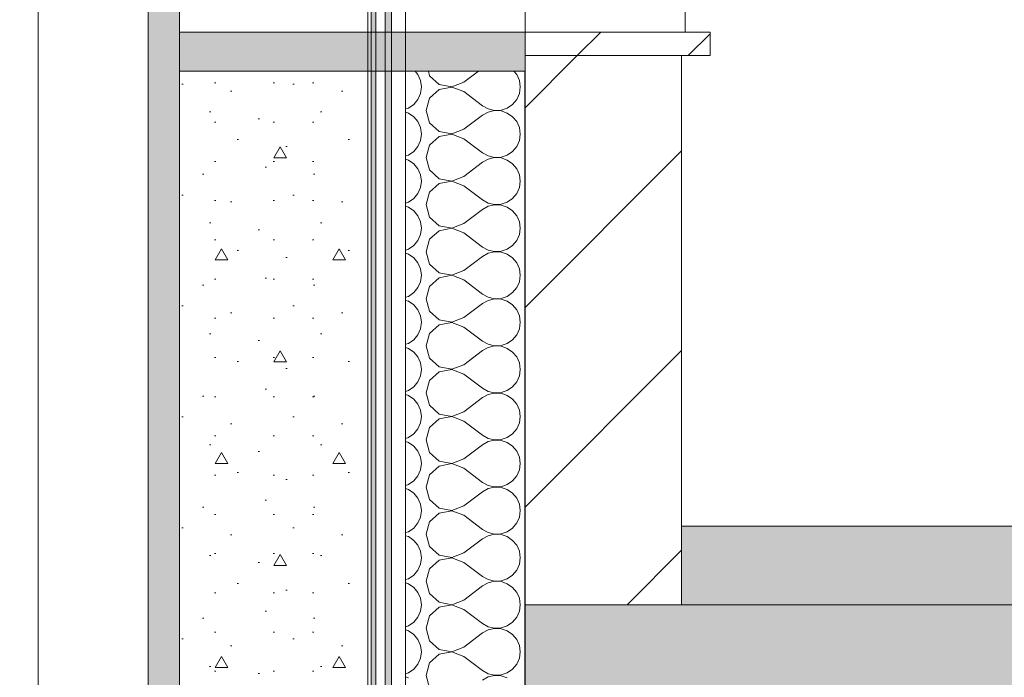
# Model space of a CAD drawing. Header units: millimetres. Extents: x -7244646 to -5701154, y 5723682 to 6071635.
# Tile 156 of 256: x -6402454 to -6401200, y 5781467 to 5782305. Entities that reach past the tile are written whole.
import ezdxf

# ---------------------------------------------------------------- set-up
doc = ezdxf.new("R2010")
doc.units = ezdxf.units.MM
doc.header["$MEASUREMENT"] = 0
doc.set_wipeout_variables(frame=1)
doc.linetypes.add('Wipeout_Contour', pattern=[1000, 0, -1000])
for name, color, linetype, lineweight in [('0_Ном._пера__1', 7, 'Continuous', 0), ('0_Ном._пера__120', 7, 'Continuous', 0), ('0_Ном._пера__141', 7, 'Continuous', 5), ('0_Ном._пера__2', 8, 'Continuous', 15), ('0_Ном._пера__21', 7, 'Continuous', 5), ('АР-Чертеж-Размеры.АР_Ном._пера__1', 7, 'Continuous', 0)]:
    doc.layers.add(name, color=color, linetype=linetype, lineweight=lineweight)
doc.layers.add('0_Ном._пера__166', color=7, linetype='Continuous', lineweight=5, true_color=0x97cbff)
doc.layers.add('АР-Чертеж-Размеры.АР', color=7, linetype='Continuous')
doc.styles.add('РЎР“Р•РќР•Р\xa0Р\x98Р\xa0_РЎРўР\x98Р›Р¬_2', font='arial.ttf')
doc.dimstyles.new('СГЕНЕРИР_СТИЛЬ__1', dxfattribs={"dimtxt": 500, "dimasz": 237.5, "dimexe": 0.18, "dimexo": 43263.067461, "dimgap": 0, "dimtad": 1, "dimlfac": 0.001, "dimzin": 0, "dimdsep": 46, "dimtxsty": 'РЎР“Р•РќР•Р\xa0Р\x98Р\xa0_РЎРўР\x98Р›Р¬_2', "dimblk": 'ARROWHEAD_6', "dimblk1": 'ARROWHEAD_6', "dimblk2": 'ARROWHEAD_6', "dimcen": 0.09, "dimclrd": 7, "dimclre": 7, "dimclrt": 7, "dimadec": 0, "dimazin": 0, "dimtfac": 1, "dimtdec": 4, "dimtmove": 2, "dimatfit": 3, "dimfxl": 1, "dimtolj": 1, "dimtzin": 0, "dimarcsym": 0})
doc.dimstyles.new('СГЕНЕРИР_СТИЛЬ__4', dxfattribs={"dimtxt": 270.000005, "dimasz": 237.5, "dimexe": 0.18, "dimexo": 300000, "dimgap": 0, "dimtad": 1, "dimlfac": 0.001, "dimzin": 0, "dimdsep": 46, "dimtxsty": 'РЎР“Р•РќР•Р\xa0Р\x98Р\xa0_РЎРўР\x98Р›Р¬_2', "dimblk": 'ARROWHEAD_6', "dimblk1": 'ARROWHEAD_6', "dimblk2": 'ARROWHEAD_6', "dimcen": 0.09, "dimclrd": 7, "dimclre": 7, "dimclrt": 7, "dimadec": 0, "dimazin": 0, "dimtfac": 1, "dimtdec": 4, "dimtmove": 0, "dimatfit": 3, "dimfxl": 1, "dimtolj": 1, "dimtzin": 0, "dimarcsym": 0})
doc.dimstyles.new('СГЕНЕРИР_СТИЛЬ__5', dxfattribs={"dimtxt": 500, "dimasz": 237.5, "dimexe": 0.18, "dimexo": 300000, "dimgap": 0, "dimtad": 1, "dimlfac": 0.001, "dimzin": 0, "dimdsep": 46, "dimtxsty": 'РЎР“Р•РќР•Р\xa0Р\x98Р\xa0_РЎРўР\x98Р›Р¬_2', "dimblk": 'ARROWHEAD_6', "dimblk1": 'ARROWHEAD_6', "dimblk2": 'ARROWHEAD_6', "dimcen": 0.09, "dimclrd": 7, "dimclre": 7, "dimclrt": 7, "dimadec": 0, "dimazin": 0, "dimtfac": 1, "dimtdec": 4, "dimtmove": 0, "dimatfit": 3, "dimfxl": 1, "dimtolj": 1, "dimtzin": 0, "dimarcsym": 0})

# ---------------------------------------------------------------- blocks, each defined once
blk = doc.blocks.new('*D52', base_point=(-7387333.1, 5739809.2))
at = {"layer": 'АР-Чертеж-Размеры.АР_Ном._пера__1', "color": 7, "linetype": 'Continuous', "lineweight": 0, "transparency": 16777216}
for p, q in [((-6411439.3, 5858499.2), (-6411439.3, 5858686.7)), ((-6411314.3, 5858374.2), (-6411564.3, 5858624.2)), ((-6388218.7, 5858499.2), (-6411673.7, 5858499.2)), ((-6411439.3, 5738589.2), (-6411439.3, 5858499.2)), ((-6411564.3, 5738714.2), (-6411314.3, 5738464.2)), ((-6411204.9, 5738589.2), (-6411673.7, 5738589.2)), ((-6411439.3, 5738401.7), (-6411439.3, 5738589.2))]:
    blk.add_line(p, q, dxfattribs=at)
at = {"layer": 'АР-Чертеж-Размеры.АР_Ном._пера__1', "color": 7, "lineweight": 0, "transparency": 16777216, "insert": (-6411889.3, 5853972.3), "char_height": 500, "attachment_point": 7, "rotation": 90, "style": 'РЎР“Р•РќР•Р\xa0Р\x98Р\xa0_РЎРўР\x98Р›Р¬_2'}
blk.add_mtext('\\A1;{\\pql;\\fArial|b0|i0|c204|p0;\\W1.000000;119,91}', dxfattribs=at)
blk = doc.blocks.new('ARROWHEAD_6')
at = {"color": 0, "linetype": 'Continuous', "lineweight": 0}
for p, q in [((-0.5, -0.5), (0.5, 0.5)), ((0, 0), (-1, 0))]:
    blk.add_line(p, q, dxfattribs=at)
blk = doc.blocks.new('*D100', base_point=(-7387333.1, 5739809.2))
at = {"layer": 'АР-Чертеж-Размеры.АР_Ном._пера__1', "color": 7, "linetype": 'Continuous', "lineweight": 0, "transparency": 16777216}
for p, q in [((-6403045.5, 5782259.2), (-6403045.5, 5784209.2)), ((-6403170.5, 5782384.2), (-6402920.5, 5782134.2)), ((-6402811.1, 5782259.2), (-6403279.9, 5782259.2)), ((-6403045.5, 5781059.2), (-6403045.5, 5782259.2)), ((-6403170.5, 5781184.2), (-6402920.5, 5780934.2)), ((-6402811.1, 5781059.2), (-6403279.9, 5781059.2))]:
    blk.add_line(p, q, dxfattribs=at)
at = {"layer": 'АР-Чертеж-Размеры.АР_Ном._пера__1', "color": 7, "lineweight": 0, "transparency": 16777216, "insert": (-6403099.5, 5781298.8), "char_height": 270, "attachment_point": 7, "rotation": 90, "style": 'РЎР“Р•РќР•Р\xa0Р\x98Р\xa0_РЎРўР\x98Р›Р¬_2'}
blk.add_mtext('\\A1;{\\pql;\\fArial|b0|i0|c204|p0;\\W1.000000;1,20}', dxfattribs=at)
blk = doc.blocks.new('*D101', base_point=(-7387333.1, 5739809.2))
at = {"layer": 'АР-Чертеж-Размеры.АР_Ном._пера__1', "color": 7, "linetype": 'Continuous', "lineweight": 0, "transparency": 16777216}
for p, q in [((-6403045.5, 5784209.2), (-6403045.5, 5785409.2)), ((-6403170.5, 5784334.2), (-6402920.5, 5784084.2)), ((-6402811.1, 5784209.2), (-6403279.9, 5784209.2)), ((-6403045.5, 5782259.2), (-6403045.5, 5784209.2)), ((-6403170.5, 5782384.2), (-6402920.5, 5782134.2))]:
    blk.add_line(p, q, dxfattribs=at)
at = {"layer": 'АР-Чертеж-Размеры.АР_Ном._пера__1', "color": 7, "lineweight": 0, "transparency": 16777216, "insert": (-6403099.5, 5782873.8), "char_height": 270, "attachment_point": 7, "rotation": 90, "style": 'РЎР“Р•РќР•Р\xa0Р\x98Р\xa0_РЎРўР\x98Р›Р¬_2'}
blk.add_mtext('\\A1;{\\pql;\\fArial|b0|i0|c204|p0;\\W1.000000;1,95}', dxfattribs=at)
blk = doc.blocks.new('*D146', base_point=(-7387333.1, 5739809.2))
at = {"layer": '0_Ном._пера__1', "color": 7, "linetype": 'Continuous', "lineweight": 0, "transparency": 16777216}
for p, q in [((-6410533.6, 5853209.2), (-6410533.6, 5853396.7)), ((-6410408.6, 5853084.2), (-6410658.6, 5853334.2)), ((-6410299.2, 5853209.2), (-6410767.9, 5853209.2)), ((-6410533.6, 5743109.2), (-6410533.6, 5853209.2)), ((-6410658.6, 5743234.2), (-6410408.6, 5742984.2)), ((-6410299.2, 5743109.2), (-6410767.9, 5743109.2)), ((-6410533.6, 5742921.7), (-6410533.6, 5743109.2))]:
    blk.add_line(p, q, dxfattribs=at)
at = {"layer": '0_Ном._пера__1', "color": 7, "lineweight": 0, "transparency": 16777216, "insert": (-6410633.6, 5797136), "char_height": 500, "attachment_point": 7, "rotation": 90, "style": 'РЎР“Р•РќР•Р\xa0Р\x98Р\xa0_РЎРўР\x98Р›Р¬_2'}
blk.add_mtext('\\A1;{\\pql;\\fArial|b0|i0|c204|p0;\\W1.000000;110,10}', dxfattribs=at)
blk = doc.blocks.new('*X296', base_point=(-7387333.1, 5739809.2))
at = {"layer": '0_Ном._пера__1', "color": 7, "linetype": 'Continuous', "lineweight": 0}
for p, q in [((-6401947.1, 5782235), (-6401950.6, 5782239.2)), ((-6401943.7, 5782227.4), (-6401947.1, 5782235)), ((-6401933.7, 5782239.2), (-6401932.1, 5782233.4)), ((-6401888.6, 5782225.2), (-6401869.9, 5782239.2)), ((-6401821.1, 5782235), (-6401824.6, 5782239.2)), ((-6401817.7, 5782227.4), (-6401821.1, 5782235)), ((-6401942.6, 5782219.2), (-6401943.7, 5782227.4)), ((-6401932.1, 5782233.4), (-6401920, 5782222.3)), ((-6401920, 5782222.3), (-6401903.9, 5782219.3)), ((-6401903.9, 5782219.3), (-6401888.6, 5782225.2)), ((-6401816.6, 5782219.2), (-6401817.7, 5782227.4)), ((-6401947.1, 5782203.4), (-6401943.7, 5782211)), ((-6401943.7, 5782211), (-6401942.6, 5782219.2)), ((-6401920, 5782216), (-6401932.1, 5782205)), ((-6401903.9, 5782219.1), (-6401920, 5782216)), ((-6401888.6, 5782213.2), (-6401903.9, 5782219.1)), ((-6401888.6, 5782213.2), (-6401864.6, 5782195.2)), ((-6401821.1, 5782203.4), (-6401817.7, 5782211)), ((-6401817.7, 5782211), (-6401816.6, 5782219.2)), ((-6401952.3, 5782197), (-6401947.1, 5782203.4)), ((-6401932.1, 5782205), (-6401936.6, 5782189.2)), ((-6401826.3, 5782197), (-6401821.1, 5782203.4)), ((-6401962.7, 5782191.2), (-6401959.2, 5782192.3)), ((-6401959.2, 5782186), (-6401962.7, 5782187.2)), ((-6401959.2, 5782192.3), (-6401952.3, 5782197)), ((-6401952.3, 5782181.3), (-6401959.2, 5782186)), ((-6401936.6, 5782189.2), (-6401932.1, 5782173.4)), ((-6401864.6, 5782195.2), (-6401857.3, 5782191.2)), ((-6401857.3, 5782187.2), (-6401864.6, 5782183.2)), ((-6401857.3, 5782191.2), (-6401849.3, 5782189.3)), ((-6401849.3, 5782189.1), (-6401857.3, 5782187.2)), ((-6401849.3, 5782189.3), (-6401841, 5782189.7)), ((-6401841, 5782188.7), (-6401849.3, 5782189.1)), ((-6401841, 5782189.7), (-6401833.2, 5782192.3)), ((-6401833.2, 5782186), (-6401841, 5782188.7)), ((-6401833.2, 5782192.3), (-6401826.3, 5782197)), ((-6401826.3, 5782181.3), (-6401833.2, 5782186)), ((-6401947.1, 5782175), (-6401952.3, 5782181.3)), ((-6401943.7, 5782167.4), (-6401947.1, 5782175)), ((-6401932.1, 5782173.4), (-6401920, 5782162.3)), ((-6401888.6, 5782165.2), (-6401864.6, 5782183.2)), ((-6401821.1, 5782175), (-6401826.3, 5782181.3)), ((-6401817.7, 5782167.4), (-6401821.1, 5782175)), ((-6401942.6, 5782159.2), (-6401943.7, 5782167.4)), ((-6401920, 5782162.3), (-6401903.9, 5782159.3)), ((-6401903.9, 5782159.3), (-6401888.6, 5782165.2)), ((-6401816.6, 5782159.2), (-6401817.7, 5782167.4)), ((-6401947.1, 5782143.4), (-6401943.7, 5782151)), ((-6401943.7, 5782151), (-6401942.6, 5782159.2)), ((-6401920, 5782156), (-6401932.1, 5782145)), ((-6401903.9, 5782159.1), (-6401920, 5782156)), ((-6401888.6, 5782153.2), (-6401903.9, 5782159.1)), ((-6401888.6, 5782153.2), (-6401864.6, 5782135.2)), ((-6401821.1, 5782143.4), (-6401817.7, 5782151)), ((-6401817.7, 5782151), (-6401816.6, 5782159.2)), ((-6401959.2, 5782132.3), (-6401952.3, 5782137)), ((-6401952.3, 5782137), (-6401947.1, 5782143.4)), ((-6401932.1, 5782145), (-6401936.6, 5782129.2)), ((-6401864.6, 5782135.2), (-6401857.3, 5782131.2)), ((-6401833.2, 5782132.3), (-6401826.3, 5782137)), ((-6401826.3, 5782137), (-6401821.1, 5782143.4)), ((-6401962.7, 5782131.2), (-6401959.2, 5782132.3)), ((-6401959.2, 5782126), (-6401962.7, 5782127.2)), ((-6401952.3, 5782121.3), (-6401959.2, 5782126)), ((-6401936.6, 5782129.2), (-6401932.1, 5782113.4)), ((-6401888.6, 5782105.2), (-6401864.6, 5782123.2)), ((-6401857.3, 5782127.2), (-6401864.6, 5782123.2)), ((-6401857.3, 5782131.2), (-6401849.3, 5782129.3)), ((-6401849.3, 5782129.1), (-6401857.3, 5782127.2)), ((-6401849.3, 5782129.3), (-6401841, 5782129.7)), ((-6401841, 5782128.7), (-6401849.3, 5782129.1)), ((-6401841, 5782129.7), (-6401833.2, 5782132.3)), ((-6401833.2, 5782126), (-6401841, 5782128.7)), ((-6401826.3, 5782121.3), (-6401833.2, 5782126)), ((-6401947.1, 5782115), (-6401952.3, 5782121.3)), ((-6401943.7, 5782107.4), (-6401947.1, 5782115)), ((-6401932.1, 5782113.4), (-6401920, 5782102.3)), ((-6401821.1, 5782115), (-6401826.3, 5782121.3)), ((-6401817.7, 5782107.4), (-6401821.1, 5782115)), ((-6401942.6, 5782099.2), (-6401943.7, 5782107.4)), ((-6401943.7, 5782091), (-6401942.6, 5782099.2)), ((-6401920, 5782102.3), (-6401903.9, 5782099.3)), ((-6401903.9, 5782099.1), (-6401920, 5782096)), ((-6401903.9, 5782099.3), (-6401888.6, 5782105.2)), ((-6401888.6, 5782093.2), (-6401903.9, 5782099.1)), ((-6401816.6, 5782099.2), (-6401817.7, 5782107.4)), ((-6401817.7, 5782091), (-6401816.6, 5782099.2)), ((-6401947.1, 5782083.4), (-6401943.7, 5782091)), ((-6401932.1, 5782085), (-6401936.6, 5782069.2)), ((-6401920, 5782096), (-6401932.1, 5782085)), ((-6401888.6, 5782093.2), (-6401864.6, 5782075.2)), ((-6401821.1, 5782083.4), (-6401817.7, 5782091)), ((-6401962.7, 5782071.2), (-6401959.2, 5782072.3)), ((-6401959.2, 5782072.3), (-6401952.3, 5782077)), ((-6401952.3, 5782077), (-6401947.1, 5782083.4)), ((-6401864.6, 5782075.2), (-6401857.3, 5782071.2)), ((-6401841, 5782069.7), (-6401833.2, 5782072.3)), ((-6401833.2, 5782072.3), (-6401826.3, 5782077)), ((-6401826.3, 5782077), (-6401821.1, 5782083.4)), ((-6401959.2, 5782066), (-6401962.7, 5782067.2)), ((-6401952.3, 5782061.3), (-6401959.2, 5782066)), ((-6401947.1, 5782055), (-6401952.3, 5782061.3)), ((-6401936.6, 5782069.2), (-6401932.1, 5782053.4)), ((-6401888.6, 5782045.2), (-6401864.6, 5782063.2)), ((-6401857.3, 5782067.2), (-6401864.6, 5782063.2)), ((-6401857.3, 5782071.2), (-6401849.3, 5782069.3)), ((-6401849.3, 5782069.1), (-6401857.3, 5782067.2)), ((-6401849.3, 5782069.3), (-6401841, 5782069.7)), ((-6401841, 5782068.7), (-6401849.3, 5782069.1)), ((-6401833.2, 5782066), (-6401841, 5782068.7)), ((-6401826.3, 5782061.3), (-6401833.2, 5782066)), ((-6401821.1, 5782055), (-6401826.3, 5782061.3)), ((-6401943.7, 5782047.4), (-6401947.1, 5782055)), ((-6401942.6, 5782039.2), (-6401943.7, 5782047.4)), ((-6401932.1, 5782053.4), (-6401920, 5782042.3)), ((-6401817.7, 5782047.4), (-6401821.1, 5782055)), ((-6401816.6, 5782039.2), (-6401817.7, 5782047.4)), ((-6401943.7, 5782031), (-6401942.6, 5782039.2)), ((-6401920, 5782036), (-6401932.1, 5782025)), ((-6401920, 5782042.3), (-6401903.9, 5782039.3)), ((-6401903.9, 5782039.1), (-6401920, 5782036)), ((-6401903.9, 5782039.3), (-6401888.6, 5782045.2)), ((-6401888.6, 5782033.2), (-6401903.9, 5782039.1)), ((-6401817.7, 5782031), (-6401816.6, 5782039.2)), ((-6401952.3, 5782017), (-6401947.1, 5782023.4)), ((-6401947.1, 5782023.4), (-6401943.7, 5782031)), ((-6401932.1, 5782025), (-6401936.6, 5782009.2)), ((-6401888.6, 5782033.2), (-6401864.6, 5782015.2)), ((-6401826.3, 5782017), (-6401821.1, 5782023.4)), ((-6401821.1, 5782023.4), (-6401817.7, 5782031)), ((-6401962.7, 5782011.2), (-6401959.2, 5782012.3)), ((-6401959.2, 5782012.3), (-6401952.3, 5782017)), ((-6401936.6, 5782009.2), (-6401932.1, 5781993.4)), ((-6401864.6, 5782015.2), (-6401857.3, 5782011.2)), ((-6401857.3, 5782011.2), (-6401849.3, 5782009.3)), ((-6401849.3, 5782009.1), (-6401857.3, 5782007.2)), ((-6401849.3, 5782009.3), (-6401841, 5782009.7)), ((-6401841, 5782008.7), (-6401849.3, 5782009.1)), ((-6401841, 5782009.7), (-6401833.2, 5782012.3)), ((-6401833.2, 5782012.3), (-6401826.3, 5782017)), ((-6401959.2, 5782006), (-6401962.7, 5782007.2)), ((-6401952.3, 5782001.3), (-6401959.2, 5782006)), ((-6401947.1, 5781995), (-6401952.3, 5782001.3)), ((-6401888.6, 5781985.2), (-6401864.6, 5782003.2)), ((-6401857.3, 5782007.2), (-6401864.6, 5782003.2)), ((-6401833.2, 5782006), (-6401841, 5782008.7)), ((-6401826.3, 5782001.3), (-6401833.2, 5782006)), ((-6401821.1, 5781995), (-6401826.3, 5782001.3)), ((-6401943.7, 5781987.4), (-6401947.1, 5781995)), ((-6401942.6, 5781979.2), (-6401943.7, 5781987.4)), ((-6401932.1, 5781993.4), (-6401920, 5781982.3)), ((-6401903.9, 5781979.3), (-6401888.6, 5781985.2)), ((-6401817.7, 5781987.4), (-6401821.1, 5781995)), ((-6401816.6, 5781979.2), (-6401817.7, 5781987.4)), ((-6401943.7, 5781971), (-6401942.6, 5781979.2)), ((-6401920, 5781976), (-6401932.1, 5781965)), ((-6401920, 5781982.3), (-6401903.9, 5781979.3)), ((-6401903.9, 5781979.1), (-6401920, 5781976)), ((-6401888.6, 5781973.2), (-6401903.9, 5781979.1)), ((-6401888.6, 5781973.2), (-6401864.6, 5781955.2)), ((-6401817.7, 5781971), (-6401816.6, 5781979.2)), ((-6401952.3, 5781957), (-6401947.1, 5781963.4)), ((-6401947.1, 5781963.4), (-6401943.7, 5781971)), ((-6401932.1, 5781965), (-6401936.6, 5781949.2)), ((-6401826.3, 5781957), (-6401821.1, 5781963.4)), ((-6401821.1, 5781963.4), (-6401817.7, 5781971)), ((-6401962.7, 5781951.2), (-6401959.2, 5781952.3)), ((-6401959.2, 5781946), (-6401962.7, 5781947.2)), ((-6401959.2, 5781952.3), (-6401952.3, 5781957)), ((-6401936.6, 5781949.2), (-6401932.1, 5781933.4)), ((-6401864.6, 5781955.2), (-6401857.3, 5781951.2)), ((-6401857.3, 5781947.2), (-6401864.6, 5781943.2)), ((-6401857.3, 5781951.2), (-6401849.3, 5781949.3)), ((-6401849.3, 5781949.1), (-6401857.3, 5781947.2)), ((-6401849.3, 5781949.3), (-6401841, 5781949.7)), ((-6401841, 5781948.7), (-6401849.3, 5781949.1)), ((-6401841, 5781949.7), (-6401833.2, 5781952.3)), ((-6401833.2, 5781946), (-6401841, 5781948.7)), ((-6401833.2, 5781952.3), (-6401826.3, 5781957)), ((-6401952.3, 5781941.3), (-6401959.2, 5781946)), ((-6401947.1, 5781935), (-6401952.3, 5781941.3)), ((-6401943.7, 5781927.4), (-6401947.1, 5781935)), ((-6401888.6, 5781925.2), (-6401864.6, 5781943.2)), ((-6401826.3, 5781941.3), (-6401833.2, 5781946)), ((-6401821.1, 5781935), (-6401826.3, 5781941.3)), ((-6401817.7, 5781927.4), (-6401821.1, 5781935)), ((-6401942.6, 5781919.2), (-6401943.7, 5781927.4)), ((-6401932.1, 5781933.4), (-6401920, 5781922.3)), ((-6401920, 5781922.3), (-6401903.9, 5781919.3)), ((-6401903.9, 5781919.3), (-6401888.6, 5781925.2)), ((-6401816.6, 5781919.2), (-6401817.7, 5781927.4)), ((-6401947.1, 5781903.4), (-6401943.7, 5781911)), ((-6401943.7, 5781911), (-6401942.6, 5781919.2)), ((-6401920, 5781916), (-6401932.1, 5781905)), ((-6401903.9, 5781919.1), (-6401920, 5781916)), ((-6401888.6, 5781913.2), (-6401903.9, 5781919.1)), ((-6401888.6, 5781913.2), (-6401864.6, 5781895.2)), ((-6401821.1, 5781903.4), (-6401817.7, 5781911)), ((-6401817.7, 5781911), (-6401816.6, 5781919.2)), ((-6401959.2, 5781892.3), (-6401952.3, 5781897)), ((-6401952.3, 5781897), (-6401947.1, 5781903.4)), ((-6401932.1, 5781905), (-6401936.6, 5781889.2)), ((-6401833.2, 5781892.3), (-6401826.3, 5781897)), ((-6401826.3, 5781897), (-6401821.1, 5781903.4)), ((-6401962.7, 5781891.2), (-6401959.2, 5781892.3)), ((-6401959.2, 5781886), (-6401962.7, 5781887.2)), ((-6401952.3, 5781881.3), (-6401959.2, 5781886)), ((-6401936.6, 5781889.2), (-6401932.1, 5781873.4)), ((-6401864.6, 5781895.2), (-6401857.3, 5781891.2)), ((-6401857.3, 5781887.2), (-6401864.6, 5781883.2)), ((-6401857.3, 5781891.2), (-6401849.3, 5781889.3)), ((-6401849.3, 5781889.1), (-6401857.3, 5781887.2)), ((-6401849.3, 5781889.3), (-6401841, 5781889.7)), ((-6401841, 5781888.7), (-6401849.3, 5781889.1)), ((-6401841, 5781889.7), (-6401833.2, 5781892.3)), ((-6401833.2, 5781886), (-6401841, 5781888.7)), ((-6401826.3, 5781881.3), (-6401833.2, 5781886)), ((-6401947.1, 5781875), (-6401952.3, 5781881.3)), ((-6401943.7, 5781867.4), (-6401947.1, 5781875)), ((-6401932.1, 5781873.4), (-6401920, 5781862.3)), ((-6401888.6, 5781865.2), (-6401864.6, 5781883.2)), ((-6401821.1, 5781875), (-6401826.3, 5781881.3)), ((-6401817.7, 5781867.4), (-6401821.1, 5781875)), ((-6401942.6, 5781859.2), (-6401943.7, 5781867.4)), ((-6401943.7, 5781851), (-6401942.6, 5781859.2)), ((-6401920, 5781862.3), (-6401903.9, 5781859.3)), ((-6401903.9, 5781859.1), (-6401920, 5781856)), ((-6401903.9, 5781859.3), (-6401888.6, 5781865.2)), ((-6401888.6, 5781853.2), (-6401903.9, 5781859.1)), ((-6401816.6, 5781859.2), (-6401817.7, 5781867.4)), ((-6401817.7, 5781851), (-6401816.6, 5781859.2)), ((-6401947.1, 5781843.4), (-6401943.7, 5781851)), ((-6401920, 5781856), (-6401932.1, 5781845)), ((-6401888.6, 5781853.2), (-6401864.6, 5781835.2)), ((-6401821.1, 5781843.4), (-6401817.7, 5781851)), ((-6401959.2, 5781832.3), (-6401952.3, 5781837)), ((-6401952.3, 5781837), (-6401947.1, 5781843.4)), ((-6401932.1, 5781845), (-6401936.6, 5781829.2)), ((-6401864.6, 5781835.2), (-6401857.3, 5781831.2)), ((-6401833.2, 5781832.3), (-6401826.3, 5781837)), ((-6401826.3, 5781837), (-6401821.1, 5781843.4)), ((-6401962.7, 5781831.2), (-6401959.2, 5781832.3)), ((-6401959.2, 5781826), (-6401962.7, 5781827.2)), ((-6401952.3, 5781821.3), (-6401959.2, 5781826)), ((-6401947.1, 5781815), (-6401952.3, 5781821.3)), ((-6401936.6, 5781829.2), (-6401932.1, 5781813.4)), ((-6401888.6, 5781805.2), (-6401864.6, 5781823.2)), ((-6401857.3, 5781827.2), (-6401864.6, 5781823.2)), ((-6401857.3, 5781831.2), (-6401849.3, 5781829.3)), ((-6401849.3, 5781829.1), (-6401857.3, 5781827.2)), ((-6401849.3, 5781829.3), (-6401841, 5781829.7)), ((-6401841, 5781828.7), (-6401849.3, 5781829.1)), ((-6401841, 5781829.7), (-6401833.2, 5781832.3)), ((-6401833.2, 5781826), (-6401841, 5781828.7)), ((-6401826.3, 5781821.3), (-6401833.2, 5781826)), ((-6401821.1, 5781815), (-6401826.3, 5781821.3)), ((-6401943.7, 5781807.4), (-6401947.1, 5781815)), ((-6401932.1, 5781813.4), (-6401920, 5781802.3)), ((-6401817.7, 5781807.4), (-6401821.1, 5781815)), ((-6401942.6, 5781799.2), (-6401943.7, 5781807.4)), ((-6401943.7, 5781791), (-6401942.6, 5781799.2)), ((-6401920, 5781796), (-6401932.1, 5781785)), ((-6401920, 5781802.3), (-6401903.9, 5781799.3)), ((-6401903.9, 5781799.1), (-6401920, 5781796)), ((-6401903.9, 5781799.3), (-6401888.6, 5781805.2)), ((-6401888.6, 5781793.2), (-6401903.9, 5781799.1)), ((-6401816.6, 5781799.2), (-6401817.7, 5781807.4)), ((-6401817.7, 5781791), (-6401816.6, 5781799.2)), ((-6401952.3, 5781777), (-6401947.1, 5781783.4)), ((-6401947.1, 5781783.4), (-6401943.7, 5781791)), ((-6401932.1, 5781785), (-6401936.6, 5781769.2)), ((-6401888.6, 5781793.2), (-6401864.6, 5781775.2)), ((-6401826.3, 5781777), (-6401821.1, 5781783.4)), ((-6401821.1, 5781783.4), (-6401817.7, 5781791)), ((-6401962.7, 5781771.2), (-6401959.2, 5781772.3)), ((-6401959.2, 5781772.3), (-6401952.3, 5781777)), ((-6401864.6, 5781775.2), (-6401857.3, 5781771.2)), ((-6401857.3, 5781771.2), (-6401849.3, 5781769.3)), ((-6401841, 5781769.7), (-6401833.2, 5781772.3)), ((-6401833.2, 5781772.3), (-6401826.3, 5781777)), ((-6401959.2, 5781766), (-6401962.7, 5781767.2)), ((-6401952.3, 5781761.3), (-6401959.2, 5781766)), ((-6401947.1, 5781755), (-6401952.3, 5781761.3)), ((-6401936.6, 5781769.2), (-6401932.1, 5781753.4)), ((-6401888.6, 5781745.2), (-6401864.6, 5781763.2)), ((-6401857.3, 5781767.2), (-6401864.6, 5781763.2)), ((-6401849.3, 5781769.1), (-6401857.3, 5781767.2)), ((-6401849.3, 5781769.3), (-6401841, 5781769.7)), ((-6401841, 5781768.7), (-6401849.3, 5781769.1)), ((-6401833.2, 5781766), (-6401841, 5781768.7)), ((-6401826.3, 5781761.3), (-6401833.2, 5781766)), ((-6401821.1, 5781755), (-6401826.3, 5781761.3)), ((-6401943.7, 5781747.4), (-6401947.1, 5781755)), ((-6401942.6, 5781739.2), (-6401943.7, 5781747.4)), ((-6401932.1, 5781753.4), (-6401920, 5781742.3)), ((-6401817.7, 5781747.4), (-6401821.1, 5781755)), ((-6401816.6, 5781739.2), (-6401817.7, 5781747.4)), ((-6401943.7, 5781731), (-6401942.6, 5781739.2)), ((-6401920, 5781736), (-6401932.1, 5781725)), ((-6401920, 5781742.3), (-6401903.9, 5781739.3)), ((-6401903.9, 5781739.1), (-6401920, 5781736)), ((-6401903.9, 5781739.3), (-6401888.6, 5781745.2)), ((-6401888.6, 5781733.2), (-6401903.9, 5781739.1)), ((-6401888.6, 5781733.2), (-6401864.6, 5781715.2)), ((-6401817.7, 5781731), (-6401816.6, 5781739.2)), ((-6401952.3, 5781717), (-6401947.1, 5781723.4)), ((-6401947.1, 5781723.4), (-6401943.7, 5781731)), ((-6401932.1, 5781725), (-6401936.6, 5781709.2)), ((-6401826.3, 5781717), (-6401821.1, 5781723.4)), ((-6401821.1, 5781723.4), (-6401817.7, 5781731)), ((-6401962.7, 5781711.2), (-6401959.2, 5781712.3)), ((-6401959.2, 5781712.3), (-6401952.3, 5781717)), ((-6401936.6, 5781709.2), (-6401932.1, 5781693.4)), ((-6401864.6, 5781715.2), (-6401857.3, 5781711.2)), ((-6401857.3, 5781711.2), (-6401849.3, 5781709.3)), ((-6401849.3, 5781709.1), (-6401857.3, 5781707.2)), ((-6401849.3, 5781709.3), (-6401841, 5781709.7)), ((-6401841, 5781708.7), (-6401849.3, 5781709.1)), ((-6401841, 5781709.7), (-6401833.2, 5781712.3)), ((-6401833.2, 5781706), (-6401841, 5781708.7)), ((-6401833.2, 5781712.3), (-6401826.3, 5781717)), ((-6401959.2, 5781706), (-6401962.7, 5781707.2)), ((-6401952.3, 5781701.3), (-6401959.2, 5781706)), ((-6401947.1, 5781695), (-6401952.3, 5781701.3)), ((-6401888.6, 5781685.2), (-6401864.6, 5781703.2)), ((-6401857.3, 5781707.2), (-6401864.6, 5781703.2)), ((-6401826.3, 5781701.3), (-6401833.2, 5781706)), ((-6401821.1, 5781695), (-6401826.3, 5781701.3)), ((-6401943.7, 5781687.4), (-6401947.1, 5781695)), ((-6401942.6, 5781679.2), (-6401943.7, 5781687.4)), ((-6401932.1, 5781693.4), (-6401920, 5781682.3)), ((-6401903.9, 5781679.3), (-6401888.6, 5781685.2)), ((-6401817.7, 5781687.4), (-6401821.1, 5781695)), ((-6401816.6, 5781679.2), (-6401817.7, 5781687.4)), ((-6401947.1, 5781663.4), (-6401943.7, 5781671)), ((-6401943.7, 5781671), (-6401942.6, 5781679.2)), ((-6401920, 5781676), (-6401932.1, 5781665)), ((-6401920, 5781682.3), (-6401903.9, 5781679.3)), ((-6401903.9, 5781679.1), (-6401920, 5781676)), ((-6401888.6, 5781673.2), (-6401903.9, 5781679.1)), ((-6401888.6, 5781673.2), (-6401864.6, 5781655.2)), ((-6401821.1, 5781663.4), (-6401817.7, 5781671)), ((-6401817.7, 5781671), (-6401816.6, 5781679.2)), ((-6401952.3, 5781657), (-6401947.1, 5781663.4)), ((-6401932.1, 5781665), (-6401936.6, 5781649.2)), ((-6401826.3, 5781657), (-6401821.1, 5781663.4)), ((-6401962.7, 5781651.2), (-6401959.2, 5781652.3)), ((-6401959.2, 5781646), (-6401962.7, 5781647.2)), ((-6401959.2, 5781652.3), (-6401952.3, 5781657)), ((-6401952.3, 5781641.3), (-6401959.2, 5781646)), ((-6401936.6, 5781649.2), (-6401932.1, 5781633.4)), ((-6401864.6, 5781655.2), (-6401857.3, 5781651.2)), ((-6401857.3, 5781647.2), (-6401864.6, 5781643.2)), ((-6401857.3, 5781651.2), (-6401849.3, 5781649.3)), ((-6401849.3, 5781649.1), (-6401857.3, 5781647.2)), ((-6401849.3, 5781649.3), (-6401841, 5781649.7)), ((-6401841, 5781648.7), (-6401849.3, 5781649.1)), ((-6401841, 5781649.7), (-6401833.2, 5781652.3)), ((-6401833.2, 5781646), (-6401841, 5781648.7)), ((-6401833.2, 5781652.3), (-6401826.3, 5781657)), ((-6401826.3, 5781641.3), (-6401833.2, 5781646)), ((-6401947.1, 5781635), (-6401952.3, 5781641.3)), ((-6401943.7, 5781627.4), (-6401947.1, 5781635)), ((-6401932.1, 5781633.4), (-6401920, 5781622.3)), ((-6401888.6, 5781625.2), (-6401864.6, 5781643.2)), ((-6401821.1, 5781635), (-6401826.3, 5781641.3)), ((-6401817.7, 5781627.4), (-6401821.1, 5781635)), ((-6401942.6, 5781619.2), (-6401943.7, 5781627.4)), ((-6401920, 5781622.3), (-6401903.9, 5781619.3)), ((-6401903.9, 5781619.3), (-6401888.6, 5781625.2)), ((-6401816.6, 5781619.2), (-6401817.7, 5781627.4)), ((-6401947.1, 5781603.4), (-6401943.7, 5781611)), ((-6401943.7, 5781611), (-6401942.6, 5781619.2)), ((-6401920, 5781616), (-6401932.1, 5781605)), ((-6401903.9, 5781619.1), (-6401920, 5781616)), ((-6401888.6, 5781613.2), (-6401903.9, 5781619.1)), ((-6401888.6, 5781613.2), (-6401864.6, 5781595.2)), ((-6401821.1, 5781603.4), (-6401817.7, 5781611)), ((-6401817.7, 5781611), (-6401816.6, 5781619.2)), ((-6401959.2, 5781592.3), (-6401952.3, 5781597)), ((-6401952.3, 5781597), (-6401947.1, 5781603.4)), ((-6401932.1, 5781605), (-6401936.6, 5781589.2)), ((-6401864.6, 5781595.2), (-6401857.3, 5781591.2)), ((-6401833.2, 5781592.3), (-6401826.3, 5781597)), ((-6401826.3, 5781597), (-6401821.1, 5781603.4)), ((-6401962.7, 5781591.2), (-6401959.2, 5781592.3)), ((-6401959.2, 5781586), (-6401962.7, 5781587.2)), ((-6401952.3, 5781581.3), (-6401959.2, 5781586)), ((-6401936.6, 5781589.2), (-6401932.1, 5781573.4)), ((-6401888.6, 5781565.2), (-6401864.6, 5781583.2)), ((-6401857.3, 5781587.2), (-6401864.6, 5781583.2)), ((-6401857.3, 5781591.2), (-6401849.3, 5781589.3)), ((-6401849.3, 5781589.1), (-6401857.3, 5781587.2)), ((-6401849.3, 5781589.3), (-6401841, 5781589.7)), ((-6401841, 5781588.7), (-6401849.3, 5781589.1)), ((-6401841, 5781589.7), (-6401833.2, 5781592.3)), ((-6401833.2, 5781586), (-6401841, 5781588.7)), ((-6401826.3, 5781581.3), (-6401833.2, 5781586)), ((-6401947.1, 5781575), (-6401952.3, 5781581.3)), ((-6401943.7, 5781567.4), (-6401947.1, 5781575)), ((-6401932.1, 5781573.4), (-6401920, 5781562.3)), ((-6401821.1, 5781575), (-6401826.3, 5781581.3)), ((-6401817.7, 5781567.4), (-6401821.1, 5781575)), ((-6401942.6, 5781559.2), (-6401943.7, 5781567.4)), ((-6401943.7, 5781551), (-6401942.6, 5781559.2)), ((-6401920, 5781562.3), (-6401903.9, 5781559.3)), ((-6401903.9, 5781559.1), (-6401920, 5781556)), ((-6401903.9, 5781559.3), (-6401888.6, 5781565.2)), ((-6401888.6, 5781553.2), (-6401903.9, 5781559.1)), ((-6401816.6, 5781559.2), (-6401817.7, 5781567.4)), ((-6401817.7, 5781551), (-6401816.6, 5781559.2)), ((-6401947.1, 5781543.4), (-6401943.7, 5781551)), ((-6401932.1, 5781545), (-6401936.6, 5781529.2)), ((-6401920, 5781556), (-6401932.1, 5781545)), ((-6401888.6, 5781553.2), (-6401864.6, 5781535.2)), ((-6401821.1, 5781543.4), (-6401817.7, 5781551)), ((-6401962.7, 5781531.2), (-6401959.2, 5781532.3)), ((-6401959.2, 5781532.3), (-6401952.3, 5781537)), ((-6401952.3, 5781537), (-6401947.1, 5781543.4)), ((-6401864.6, 5781535.2), (-6401857.3, 5781531.2)), ((-6401841, 5781529.7), (-6401833.2, 5781532.3)), ((-6401833.2, 5781532.3), (-6401826.3, 5781537)), ((-6401826.3, 5781537), (-6401821.1, 5781543.4)), ((-6401959.2, 5781526), (-6401962.7, 5781527.2)), ((-6401952.3, 5781521.3), (-6401959.2, 5781526)), ((-6401947.1, 5781515), (-6401952.3, 5781521.3)), ((-6401936.6, 5781529.2), (-6401932.1, 5781513.4)), ((-6401888.6, 5781505.2), (-6401864.6, 5781523.2)), ((-6401857.3, 5781527.2), (-6401864.6, 5781523.2)), ((-6401857.3, 5781531.2), (-6401849.3, 5781529.3)), ((-6401849.3, 5781529.1), (-6401857.3, 5781527.2)), ((-6401849.3, 5781529.3), (-6401841, 5781529.7)), ((-6401841, 5781528.7), (-6401849.3, 5781529.1)), ((-6401833.2, 5781526), (-6401841, 5781528.7)), ((-6401826.3, 5781521.3), (-6401833.2, 5781526)), ((-6401821.1, 5781515), (-6401826.3, 5781521.3)), ((-6401943.7, 5781507.4), (-6401947.1, 5781515)), ((-6401942.6, 5781499.2), (-6401943.7, 5781507.4)), ((-6401932.1, 5781513.4), (-6401920, 5781502.3)), ((-6401817.7, 5781507.4), (-6401821.1, 5781515)), ((-6401816.6, 5781499.2), (-6401817.7, 5781507.4)), ((-6401943.7, 5781491), (-6401942.6, 5781499.2)), ((-6401920, 5781496), (-6401932.1, 5781485)), ((-6401920, 5781502.3), (-6401903.9, 5781499.3)), ((-6401903.9, 5781499.1), (-6401920, 5781496)), ((-6401903.9, 5781499.3), (-6401888.6, 5781505.2)), ((-6401888.6, 5781493.2), (-6401903.9, 5781499.1)), ((-6401817.7, 5781491), (-6401816.6, 5781499.2)), ((-6401952.3, 5781477), (-6401947.1, 5781483.4)), ((-6401947.1, 5781483.4), (-6401943.7, 5781491)), ((-6401932.1, 5781485), (-6401936.6, 5781469.2)), ((-6401888.6, 5781493.2), (-6401864.6, 5781475.2)), ((-6401826.3, 5781477), (-6401821.1, 5781483.4)), ((-6401821.1, 5781483.4), (-6401817.7, 5781491)), ((-6401962.7, 5781471.2), (-6401959.2, 5781472.3)), ((-6401959.2, 5781472.3), (-6401952.3, 5781477)), ((-6401864.6, 5781475.2), (-6401857.3, 5781471.2)), ((-6401857.3, 5781471.2), (-6401849.3, 5781469.3)), ((-6401849.3, 5781469.3), (-6401841, 5781469.7)), ((-6401841, 5781469.7), (-6401833.2, 5781472.3)), ((-6401833.2, 5781472.3), (-6401826.3, 5781477)), ((-6401959.2, 5781466), (-6401962.7, 5781467.2)), ((-6401936.6, 5781469.2), (-6401932.1, 5781453.4)), ((-6401857.3, 5781467.2), (-6401864.6, 5781463.2)), ((-6401849.3, 5781469.1), (-6401857.3, 5781467.2)), ((-6401841, 5781468.7), (-6401849.3, 5781469.1)), ((-6401833.2, 5781466), (-6401841, 5781468.7))]:
    blk.add_line(p, q, dxfattribs=at)
blk = doc.blocks.new('Штриховка_76_3', base_point=(-7387333.1, 5739809.2))
at = {"color": 254, "linetype": 'Wipeout_Contour', "lineweight": 0, "ltscale": 34505270.14205398}
blk.add_wipeout([(-6401810.6, 5782239.2), (-6401962.7, 5782239.2), (-6401962.7, 5781359.2), (-6401810.6, 5781359.2)], dxfattribs=at)
at = {"layer": '0_Ном._пера__1', "color": 7, "linetype": 'Continuous', "lineweight": 0, "flags": 128}
blk.add_lwpolyline([(-6401810.6, 5782239.2), (-6401810.6, 5781359.2), (-6401962.7, 5781359.2), (-6401962.7, 5782239.2)], close=True, dxfattribs=at)
at = {"layer": '0_Ном._пера__1', "color": 7, "linetype": 'Continuous', "lineweight": 0}
blk.add_blockref('*X296', (-7387333.1, 5739809.2), dxfattribs=at)

msp = doc.modelspace()

# ---------------------------------------------------------------- hatches: boundary and pattern name
at = {"layer": '0_Ном._пера__1', "linetype": 'Continuous', "lineweight": 0, "true_color": 0x000000}
for points in [[(-6402000.673, 5781359.18), (-6402000.673, 5784509.18), (-6402006.673, 5784509.18), (-6402006.673, 5781359.18)], [(-6399319.145, 5781659.18), (-6401611.01, 5781659.18), (-6401611.01, 5781559.18), (-6399319.145, 5781559.18)]]:
    msp.add_hatch(color=18, dxfattribs=at).paths.add_polyline_path(points)

# ---------------------------------------------------------------- linework, layer by layer
at = {"layer": '0_Ном._пера__1', "color": 7, "linetype": 'Continuous', "lineweight": 0, "flags": 128}
msp.add_lwpolyline([(-6402000.673, 5781359.18), (-6402000.673, 5784509.18), (-6402006.673, 5784509.18), (-6402006.673, 5781359.18)], close=True, dxfattribs=at)
at = {"layer": '0_Ном._пера__120', "color": 7, "linetype": 'Continuous', "lineweight": 0, "flags": 128}
msp.add_lwpolyline([(-6399319.145, 5781659.18), (-6401611.01, 5781659.18), (-6401611.01, 5781559.18), (-6399319.145, 5781559.18)], close=True, dxfattribs=at)

# ---------------------------------------------------------------- dimensions: what is measured, and where the dimension line sits
at = {"color": 7, "linetype": 'Continuous', "lineweight": 0}
dim = msp.add_linear_dim(base=(-6410533.559, 5853209.181), p1=(-6406170.064, 5743109.18), p2=(-6401574.763, 5853209.181), angle=90, dimstyle='СГЕНЕРИР_СТИЛЬ__5', dxfattribs=at)
dim.commit()
dim.dimension.update_dxf_attribs({"geometry": '*D146', "text_midpoint": (-6410883.559, 5798163.771), "dimtype": 160, "text_rotation": 90})
at = {"layer": 'АР-Чертеж-Размеры.АР', "color": 7, "linetype": 'Continuous', "lineweight": 0}
for base, p1, p2, dimstyle, picture, middle in [((-6411439.299, 5858499.18), (-6410669.971, 5738589.18), (-6383892.346, 5858499.18), 'СГЕНЕРИР_СТИЛЬ__1', '*D52', (-6412139.299, 5855000.125)), ((-6403045.484, 5784209.181), (-6401574.773, 5782259.18), (-6401606.707, 5784209.181), 'СГЕНЕРИР_СТИЛЬ__4', '*D101', (-6403234.484, 5783223.375)), ((-6403045.484, 5782259.18), (-6401606.707, 5781059.181), (-6401574.773, 5782259.18), 'СГЕНЕРИР_СТИЛЬ__4', '*D100', (-6403234.484, 5781648.375))]:
    dim = msp.add_linear_dim(base=base, p1=p1, p2=p2, angle=90, dimstyle=dimstyle, dxfattribs=at)
    dim.commit()
    dim.dimension.update_dxf_attribs({"geometry": picture, "text_midpoint": middle, "dimtype": 160, "text_rotation": 90})

# ---------------------------------------------------------------- next in the draw order: wipeouts: each hides what was drawn before it
at = {"color": 254, "linetype": 'Wipeout_Contour', "lineweight": 0, "ltscale": 34508565.98441021}
msp.add_wipeout([(-6401962.673, 5781359.18), (-6401962.673, 5784509.18), (-6401980.673, 5784509.18), (-6401980.673, 5781359.18)], dxfattribs=at)

# ---------------------------------------------------------------- next in the draw order: hatches: boundary and pattern name
at = {"layer": '0_Ном._пера__1', "linetype": 'Continuous', "lineweight": 0, "true_color": 0x000000}
msp.add_hatch(color=18, dxfattribs=at).paths.add_polyline_path([(-6401980.673, 5781359.18), (-6401980.673, 5784509.18), (-6401988.673, 5784509.18), (-6401988.673, 5781359.18)])

# ---------------------------------------------------------------- next in the draw order: linework, layer by layer
at = {"layer": '0_Ном._пера__1', "color": 7, "linetype": 'Continuous', "lineweight": 0, "flags": 128}
for points in [[(-6401980.673, 5781359.18), (-6401980.673, 5784509.18), (-6401988.673, 5784509.18), (-6401988.673, 5781359.18)], [(-6401962.673, 5781359.18), (-6401962.673, 5784509.18), (-6401980.673, 5784509.18), (-6401980.673, 5781359.18)]]:
    msp.add_lwpolyline(points, close=True, dxfattribs=at)

# ---------------------------------------------------------------- next in the draw order: block references
at = {"layer": '0_Ном._пера__1', "color": 7, "linetype": 'Continuous', "lineweight": 0}
msp.add_blockref('Штриховка_76_3', (-7387333.115, 5739809.18), dxfattribs=at)

# ---------------------------------------------------------------- next in the draw order: wipeouts: each hides what was drawn before it
at = {"color": 254, "linetype": 'Wipeout_Contour', "lineweight": 0, "ltscale": 34508634.25520824}
msp.add_wipeout([(-6401988.673, 5781359.18), (-6401988.673, 5784509.18), (-6402000.673, 5784509.18), (-6402000.673, 5781359.18)], dxfattribs=at)

# ---------------------------------------------------------------- next in the draw order: hatches: boundary and pattern name
at = {"layer": '0_Ном._пера__1', "linetype": 'Continuous', "lineweight": 0}
h = msp.add_hatch(dxfattribs=at)
h.set_pattern_fill('ЖЕЛЕЗОБЕТОН__PROJECT__0003', style=0, pattern_type=2)
h.set_pattern_definition([(45, (-7387333.12, 5739809.18), (-84.852814, 84.852814), []), (45, (-7387375.54, 5739851.61), (-84.852814, 84.852814), [90, -30, 0, -30])])
h.paths.add_polyline_path([(-6391597.134, 5781359.18), (-6391597.134, 5781559.18), (-6401810.577, 5781559.18), (-6401810.577, 5781359.18)])

# ---------------------------------------------------------------- next in the draw order: linework, layer by layer
at = {"layer": '0_Ном._пера__1', "color": 7, "linetype": 'Continuous', "lineweight": 0, "flags": 128}
msp.add_lwpolyline([(-6401988.673, 5781359.18), (-6401988.673, 5784509.18), (-6402000.673, 5784509.18), (-6402000.673, 5781359.18)], close=True, dxfattribs=at)
at = {"layer": '0_Ном._пера__21', "color": 7, "linetype": 'Continuous', "lineweight": 5, "flags": 128}
msp.add_lwpolyline([(-6391597.134, 5781359.18), (-6391597.134, 5781559.18), (-6401810.577, 5781559.18), (-6401810.577, 5781359.18)], close=True, dxfattribs=at)

# ---------------------------------------------------------------- next in the draw order: wipeouts: each hides what was drawn before it
at = {"color": 254, "linetype": 'Wipeout_Contour', "lineweight": 0, "ltscale": 34508675.81139939}
msp.add_wipeout([(-6402006.673, 5781359.18), (-6402006.673, 5784509.18), (-6402010.673, 5784509.18), (-6402010.673, 5781359.18)], dxfattribs=at)

# ---------------------------------------------------------------- next in the draw order: linework, layer by layer
at = {"layer": '0_Ном._пера__1', "color": 7, "linetype": 'Continuous', "lineweight": 0, "flags": 128}
msp.add_lwpolyline([(-6402006.673, 5781359.18), (-6402006.673, 5784509.18), (-6402010.673, 5784509.18), (-6402010.673, 5781359.18)], close=True, dxfattribs=at)

# ---------------------------------------------------------------- next in the draw order: wipeouts: each hides what was drawn before it
at = {"color": 254, "linetype": 'Wipeout_Contour', "lineweight": 0, "ltscale": 34509815.31258124}
msp.add_wipeout([(-6402010.673, 5782289.18), (-6402010.673, 5784159.181), (-6402250.673, 5784159.181), (-6402250.673, 5782289.18)], dxfattribs=at)

# ---------------------------------------------------------------- next in the draw order: hatches: boundary and pattern name
at = {"layer": '0_Ном._пера__1', "linetype": 'Continuous', "lineweight": 0, "true_color": 0x000000}
msp.add_hatch(color=18, dxfattribs=at).paths.add_polyline_path([(-6402010.673, 5782289.18), (-6402010.673, 5782239.18), (-6402250.673, 5782239.18), (-6402250.673, 5782289.18)])
at = {"layer": '0_Ном._пера__166', "linetype": 'Continuous', "lineweight": 0, "true_color": 0x0f1419}
msp.add_hatch(color=168, dxfattribs=at).paths.add_polyline_path([(-6402250.673, 5781359.18), (-6402250.673, 5784509.18), (-6402290.673, 5784509.18), (-6402290.673, 5781359.18)])

# ---------------------------------------------------------------- next in the draw order: linework, layer by layer
at = {"layer": '0_Ном._пера__1', "color": 7, "linetype": 'Continuous', "lineweight": 0, "flags": 128}
for points in [[(-6402250.673, 5781359.18), (-6402250.673, 5784509.18), (-6402290.673, 5784509.18), (-6402290.673, 5781359.18)], [(-6402010.673, 5782289.18), (-6402010.673, 5784159.181), (-6402250.673, 5784159.181), (-6402250.673, 5782289.18)], [(-6402010.673, 5782289.18), (-6402010.673, 5782239.18), (-6402250.673, 5782239.18), (-6402250.673, 5782289.18)]]:
    msp.add_lwpolyline(points, close=True, dxfattribs=at)

# ---------------------------------------------------------------- next in the draw order: wipeouts: each hides what was drawn before it
at = {"color": 254, "linetype": 'Wipeout_Contour', "lineweight": 0, "ltscale": 34509720.66680969}
msp.add_wipeout([(-6402290.673, 5781359.18), (-6402290.673, 5784509.18), (-6402430.673, 5784509.18), (-6402430.673, 5781359.18)], dxfattribs=at)
at = {"color": 254, "linetype": 'Wipeout_Contour', "lineweight": 0, "ltscale": 34505994.61424371}
msp.add_wipeout([(-6402250.673, 5781359.18), (-6402010.673, 5781359.18), (-6402010.673, 5782239.18), (-6402250.673, 5782239.18)], dxfattribs=at)

# ---------------------------------------------------------------- next in the draw order: hatches: boundary and pattern name
at = {"layer": '0_Ном._пера__1', "linetype": 'Continuous', "lineweight": 0, "true_color": 0x000000}
msp.add_hatch(color=18, dxfattribs=at).paths.add_polyline_path([(-6401810.577, 5782289.18), (-6401810.577, 5782239.18), (-6402010.673, 5782239.18), (-6402010.673, 5782289.18)])
at = {"layer": '0_Ном._пера__2', "linetype": 'Continuous', "lineweight": 15}
h = msp.add_hatch(dxfattribs=at)
h.set_pattern_fill('01_ЦП_СТЯЖКА_1_20_0003', color=8, style=0, pattern_type=2)
h.set_pattern_definition([(0, (-6402130.67, 5781349.18), (0, 259.81), [16.25, -133.75]), (0, (-6402055.67, 5781479.08), (0, 259.81), [16.25, -133.75]), (60, (-6402130.67, 5781349.18), (-225, 129.904), [16.25, -133.75]), (60, (-6401980.67, 5781349.18), (-225, 129.904), [16.25, -133.75]), (120, (-6402114.42, 5781349.18), (225, 129.904), [16.25, -133.75]), (120, (-6401964.42, 5781349.18), (225, 129.904), [16.25, -133.75]), (0, (-6402130.673, 5781374.18), (0, 50), [0, -50, 0, -75]), (45, (-6402105.673, 5781374.18), (-35.3553, 35.3553), [0, -37.5, 0, -62.5])])
h.paths.add_polyline_path([(-6402250.673, 5781359.18), (-6402010.673, 5781359.18), (-6402010.673, 5782239.18), (-6402250.673, 5782239.18)])

# ---------------------------------------------------------------- next in the draw order: linework, layer by layer
at = {"layer": '0_Ном._пера__1', "color": 7, "linetype": 'Continuous', "lineweight": 0, "flags": 128}
for points in [[(-6402290.673, 5781359.18), (-6402290.673, 5784509.18), (-6402430.673, 5784509.18), (-6402430.673, 5781359.18)], [(-6401810.577, 5782289.18), (-6401810.577, 5782239.18), (-6402010.673, 5782239.18), (-6402010.673, 5782289.18)], [(-6402250.673, 5781359.18), (-6402010.673, 5781359.18), (-6402010.673, 5782239.18), (-6402250.673, 5782239.18)]]:
    msp.add_lwpolyline(points, close=True, dxfattribs=at)

# ---------------------------------------------------------------- next in the draw order: wipeouts: each hides what was drawn before it
at = {"color": 254, "linetype": 'Wipeout_Contour', "lineweight": 0, "ltscale": 34508629.67566654}
msp.add_wipeout([(-6401606.707, 5784209.181), (-6401606.707, 5782289.18), (-6401810.577, 5782289.18), (-6401810.577, 5784209.181)], dxfattribs=at)

# ---------------------------------------------------------------- next in the draw order: linework, layer by layer
at = {"layer": '0_Ном._пера__1', "color": 7, "linetype": 'Continuous', "lineweight": 0, "flags": 128}
msp.add_lwpolyline([(-6401606.707, 5784209.181), (-6401606.707, 5782289.18), (-6401810.577, 5782289.18), (-6401810.577, 5784209.181)], close=True, dxfattribs=at)

# ---------------------------------------------------------------- next in the draw order: wipeouts: each hides what was drawn before it
at = {"color": 254, "linetype": 'Wipeout_Contour', "lineweight": 0, "ltscale": 34505967.9020571}
msp.add_wipeout([(-6401574.773, 5782289.18), (-6401574.773, 5782259.18), (-6401810.577, 5782259.18), (-6401810.577, 5782289.18)], dxfattribs=at)

# ---------------------------------------------------------------- next in the draw order: hatches: boundary and pattern name
at = {"layer": '0_Ном._пера__1', "linetype": 'Continuous', "lineweight": 0}
h = msp.add_hatch(dxfattribs=at)
h.set_pattern_fill('01_ГАЗОБЕТОН_1_100_0003', style=0, pattern_type=2)
h.set_pattern_definition([(45, (-7387333.12, 5739809.18), (-70.710678, 70.710678), [])])
h.paths.add_polyline_path([(-6401574.773, 5782289.18), (-6401574.773, 5782259.18), (-6401810.577, 5782259.18), (-6401810.577, 5782289.18)])
h = msp.add_hatch(dxfattribs=at)
h.set_pattern_fill('БЛОКИ_БЕТОННЫЕ_ЭФФЕКТИВН_7A', style=0, pattern_type=2)
h.set_pattern_definition([(45, (-7387333.12, 5739809.18), (-127.279217, 127.279217), [])])
h.paths.add_polyline_path([(-6401810.577, 5781559.18), (-6401810.577, 5782259.18), (-6401611.01, 5782259.18), (-6401611.01, 5781559.18)])

# ---------------------------------------------------------------- next in the draw order: linework, layer by layer
at = {"layer": '0_Ном._пера__1', "color": 7, "linetype": 'Continuous', "lineweight": 0, "flags": 128}
msp.add_lwpolyline([(-6401574.773, 5782289.18), (-6401574.773, 5782259.18), (-6401810.577, 5782259.18), (-6401810.577, 5782289.18)], close=True, dxfattribs=at)
at = {"layer": '0_Ном._пера__141', "color": 7, "linetype": 'Continuous', "lineweight": 5, "flags": 128}
msp.add_lwpolyline([(-6401810.577, 5781559.18), (-6401810.577, 5782259.18), (-6401611.01, 5782259.18), (-6401611.01, 5781559.18)], close=True, dxfattribs=at)

doc.saveas('drawing.dxf')
